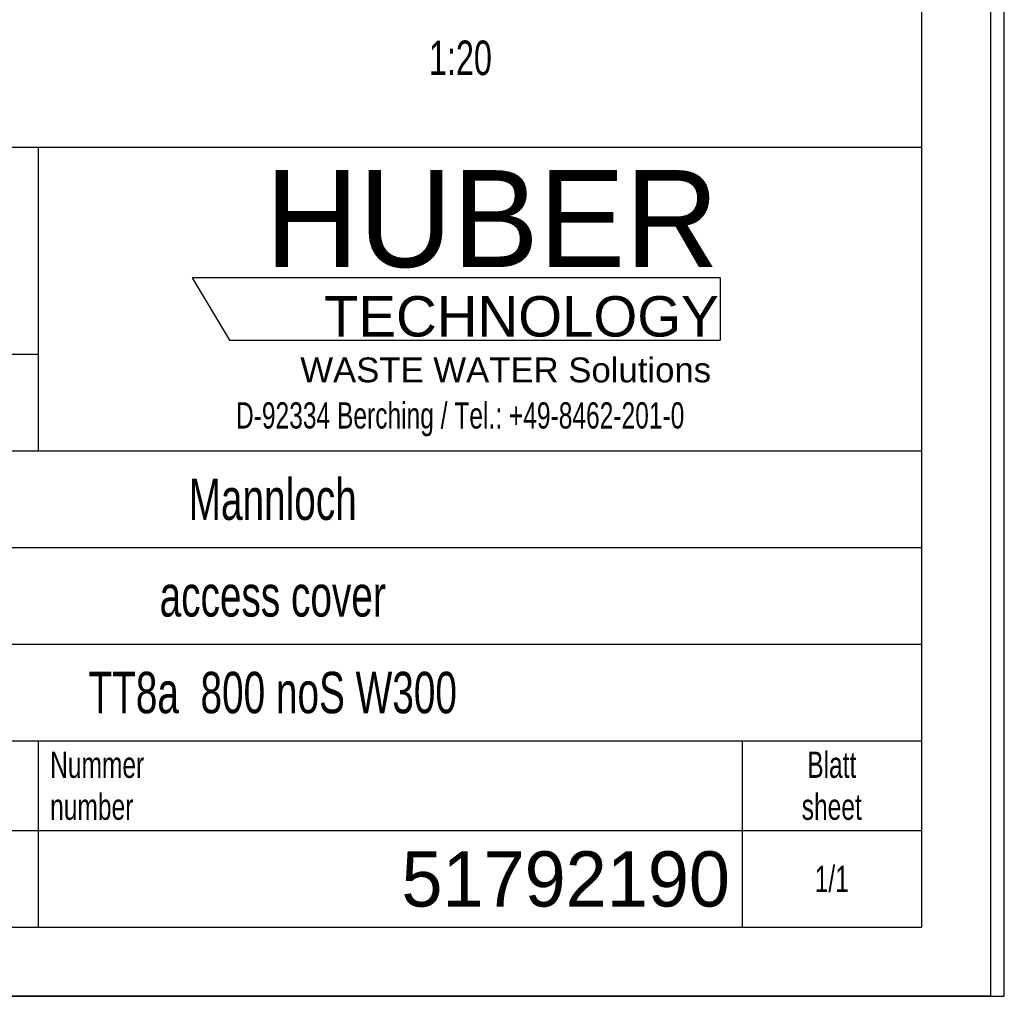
# Model space of a CAD drawing. Header units: millimetres. Extents: x 0 to 2100, y 0 to 2970.
# Tile 2 of 4: x 1387 to 2100, y 0 to 707. Entities that reach past the tile are written whole.
import ezdxf

# ---------------------------------------------------------------- set-up
doc = ezdxf.new("R2010")
doc.units = ezdxf.units.MM
doc.header["$LTSCALE"] = 193.6
doc.layers.get('0').update_dxf_attribs({"linetype": 'CONTINUOUS'})
doc.layers.add('_ZEICHNUNGSELEM', color=7, linetype='CONTINUOUS')
doc.layers.add('HUBER_Logo_BL0', color=7, linetype='CONTINUOUS')
doc.styles.get("Standard").update_dxf_attribs({"font": 'txt', "width": 0.7})
doc.styles.add('TEXTSTYLE_2', font='txt')
doc.styles.add('TEXTSTYLE_3', font='arial.ttf')
doc.styles.add('TEXTSTYLE_5', font='txt', dxfattribs={"width": 0.8})
doc.styles.add('TEXTSTYLE_6', font='txt')

# ---------------------------------------------------------------- blocks, each defined once
blk = doc.blocks.new('HUBER_LOGO_BL0', base_point=(1705.8, 504.77))
at = {"layer": 'HUBER_Logo_BL0', "color": 5, "linetype": 'Continuous'}
for p, q in [((1894.23, 520.25), (1511.73, 520.25)), ((1511.73, 520.25), (1538.73, 475.25)), ((1894.23, 520.25), (1894.23, 475.25)), ((1538.73, 475.25), (1894.23, 475.25))]:
    blk.add_line(p, q, dxfattribs=at)
at = {"layer": 'HUBER_Logo_BL0', "color": 2, "linetype": 'Continuous', "attachment_point": 3, "line_spacing_factor": 0.78}
for s, insert, char_height, width, style in [('HUBER\\P\\fArial;\\H29.25;TECHNOLOGY ', (1893.15, 598.34), 70.2, 387.6716, 'TEXTSTYLE_2'), ('WASTE WATER Solutions', (1887.58, 462.64), 18, 297.0335, 'TEXTSTYLE_3')]:
    blk.add_mtext(s, dxfattribs=dict(at, insert=insert, char_height=char_height, width=width, style=style))
at = {"layer": 'HUBER_Logo_BL0', "color": 2, "linetype": 'Continuous', "insert": (1705.8, 430.21), "char_height": 19, "width": 810.8929, "attachment_point": 2, "line_spacing_factor": 0.96}
blk.add_mtext('D-92334 Berching / Tel.: +49-8462-201-0', dxfattribs=at)
blk = doc.blocks.new('*T9')
at = {"color": 3, "linetype": 'Continuous'}
for p, q in [((0, 0), (1840, 0)), ((0, 0), (0, -565)), ((1200, 0), (1200, -220)), ((1840, 0), (1840, -565)), ((0, -150), (1200, -150)), ((900, -150), (900, -565)), ((0, -220), (1840, -220)), ((80, -220), (80, -430)), ((270, -220), (270, -495)), ((385, -220), (385, -430)), ((470, -220), (470, -495)), ((627, -220), (627, -430)), ((784, -220), (784, -430)), ((0, -262), (900, -262)), ((900, -290), (1840, -290)), ((0, -304), (900, -304)), ((0, -346), (900, -346)), ((900, -360), (1840, -360)), ((470, -388), (900, -388)), ((0, -430), (1840, -430)), ((1200, -430), (1200, -565)), ((1710, -430), (1710, -565)), ((0, -495), (1840, -495)), ((0, -565), (1840, -565))]:
    blk.add_line(p, q, dxfattribs=at)
at = {"layer": '_ZEICHNUNGSELEM', "color": 2, "linetype": 'Continuous', "line_spacing_factor": 0.96}
for s, insert, char_height, width, attachment_point in [('Diese Zeichnung ist geistiges Eigentum der Fa. HUBER SE und damit urheberrechtlich \\Pgeschuetzt. Zuwiderhandlungen verpflichten zum Schadensersatz.\\PThis is a copyrighted drawing which is the intellectual property of HUBER SE.\\PAny contravening offender will be held liabel for payment of damages.', (8.75, -19.9), 19, 2214.8571, 1), ('Technische Aenderungen vorbehalten / Subject to change', (8.75, -175), 20, 1524.7619, 1), ('ISO 2768-mK', (1050, -175.5), 19, 332.9524, 2), ('Datum/Date', (635.75, -231.5), 19, 292.2381, 1), ('Name', (842, -231.5), 19, 126.6667, 2), ('Mannloch', (1370, -240), 30, 345.7143, 2), ('Bear./Rev.', (478.75, -273.5), 19, 272.3333, 1), ('03.03.2022', (705.5, -273.5), 19, 284.0952, 2), ('ka', (842, -273.5), 19, 61.5238, 2), ('Gepr./Appr.', (478.75, -315.5), 19, 299.4762, 1), ('access cover', (1370, -310), 30, 512.8571, 2), ('-', (40, -315.5), 19, 34.381, 2), ('-', (175, -315.5), 19, 34.381, 2), ('-', (327.5, -315.5), 19, 34.381, 2), ('-', (427.5, -315.5), 19, 34.381, 2), ('Revi-\\Psion', (8.75, -363.3), 19, 138.4286, 1), ('Aenderung\\PModification', (175, -363.3), 19, 303.0952, 2), ('Tag\\PDate', (327.5, -363.3), 19, 117.619, 2), ('Norm. ', (478.75, -357.5), 19, 175.5238, 1), ('Name', (427.5, -378.5), 19, 126.6667, 2), ('TT8a  800 noS W300', (1370, -380), 30, 885.7143, 2), ('Projekt\\Pproject', (8.75, -437.8), 19, 183.6667, 1), ('Massstab\\Pscale', (908.75, -437.8), 19, 224.381, 1), ('Nummer\\Pnumber', (1208.75, -437.8), 19, 186.381, 1), ('Blatt\\Psheet', (1775, -437.8), 19, 137.5238, 2), ('Simple Model', (685, -453), 19, 328.4286, 2), ('1:10', (908.75, -520.5), 19, 94.0952, 1), ('1/1', (1775, -520.5), 19, 79.619, 2)]:
    blk.add_mtext(s, dxfattribs=dict(at, insert=insert, char_height=char_height, width=width, attachment_point=attachment_point))
for s, insert, char_height, width, attachment_point, style in [('51792190', (1701.25, -510), 40, 506.6667, 3, 'TEXTSTYLE_6'), ('-', (8.75, -517.5), 25, 18.3333, 1, 'TEXTSTYLE_5')]:
    blk.add_mtext(s, dxfattribs=dict(at, insert=insert, char_height=char_height, width=width, attachment_point=attachment_point, style=style))

msp = doc.modelspace()

# ---------------------------------------------------------------- linework, layer by layer
at = {"color": 7, "linetype": 'Continuous'}
for p, q in [((2100, 0), (2100, 2970)), ((2100, 0), (2100, 2970)), ((0, 0), (2100, 0)), ((0, 0), (2100, 0))]:
    msp.add_line(p, q, dxfattribs=at)
at = {"color": 3, "linetype": 'Continuous'}
for p, q in [((2090, 2950), (2090, 0)), ((2090, 0), (0, 0))]:
    msp.add_line(p, q, dxfattribs=at)
at = {"color": 5, "linetype": 'Continuous'}
for p in [(2040, 2900), (200, 50)]:
    msp.add_line(p, (2040, 50), dxfattribs=at)

# ---------------------------------------------------------------- block references
msp.add_blockref('*T9', (200, 615))
at = {"layer": 'HUBER_Logo_BL0'}
msp.add_blockref('HUBER_LOGO_BL0', (1705.8, 504.77), dxfattribs=at)

# ---------------------------------------------------------------- texts
at = {"layer": '_ZEICHNUNGSELEM', "color": 2, "linetype": 'Continuous', "insert": (1728.77, 692.15), "char_height": 25, "width": 93.75, "attachment_point": 3, "line_spacing_factor": 0.9}
msp.add_mtext('1:20', dxfattribs=at)

doc.saveas('drawing.dxf')
